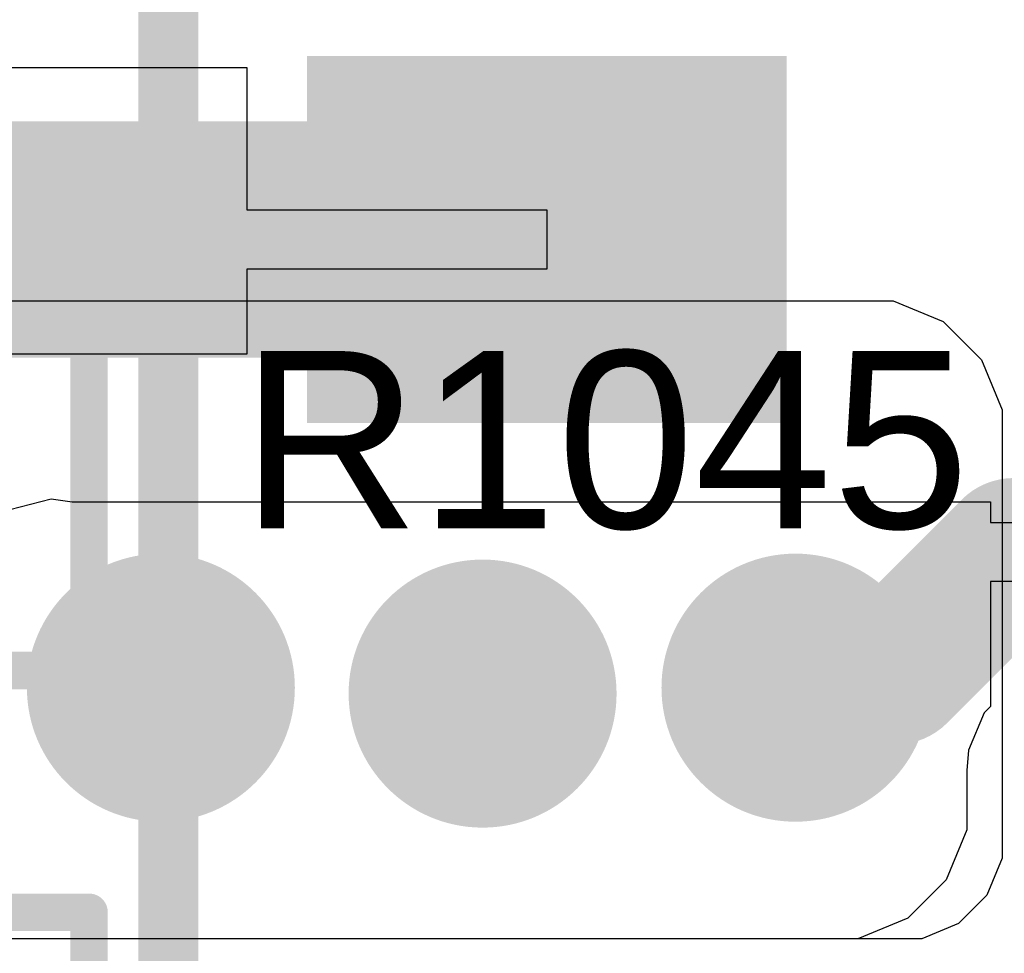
# Model space of a CAD drawing. Header units: inches. Extents: x -6 to 11.2, y -2.2 to 8.3.
# Tile 68 of 256: x 1.055 to 1.187, y 1.425 to 1.549. Entities that reach past the tile are written whole.
import ezdxf

# ---------------------------------------------------------------- set-up
doc = ezdxf.new("R2010")
doc.units = ezdxf.units.IN
doc.header["$MEASUREMENT"] = 0
for name, color, linetype in [('Board Layer Stack Bottom Overlay', 54, 'Continuous'), ('Board Layer Stack Bottom Solder', 6, 'Continuous'), ('Bottom Paste', 16, 'Continuous'), ('Dimension', 6, 'Continuous'), ('Drill Drawing', 1, 'Continuous'), ('Layer  6- Inner', 156, 'Continuous'), ('Layer 1- Top', 1, 'Continuous'), ('Layer 2- GND', 16, 'Continuous'), ('Layer 7- PWR', 76, 'Continuous'), ('Layer 8- Bottom', 5, 'Continuous'), ('Top Courtyard -Top15)-Courtyard -Bot16)', 56, 'Continuous'), ('Top Overlay', 2, 'Continuous'), ('Top Paste', 8, 'Continuous'), ('Top Solder', 216, 'Continuous'), ('Via Holes', 16, 'Continuous')]:
    doc.layers.add(name, color=color, linetype=linetype)
doc.styles.add('Arial', font='txt', dxfattribs={"height": 0.2})

# ---------------------------------------------------------------- blocks, each defined once
blk = doc.blocks.new('RES_0603_240')
at = {"layer": 'Layer 1- Top'}
for points in [[(-0.04496, -0.01969), (-0.04496, 0.01969), (-0.01504, 0.01969), (-0.01504, -0.01969)], [(0.01504, -0.01969), (0.01504, 0.01969), (0.04496, 0.01969), (0.04496, -0.01969)]]:
    blk.add_hatch(color=7, dxfattribs=at).paths.add_polyline_path(points)
at = {"layer": 'Top Paste'}
for points in [[(-0.04496, -0.01969), (-0.04496, 0.01969), (-0.01504, 0.01969), (-0.01504, -0.01969)], [(0.01504, -0.01969), (0.01504, 0.01969), (0.04496, 0.01969), (0.04496, -0.01969)]]:
    blk.add_hatch(color=8, dxfattribs=at).paths.add_polyline_path(points)
at = {"layer": 'Top Solder'}
for points in [[(-0.04693, -0.02165), (-0.04693, 0.02165), (-0.01307, 0.02165), (-0.01307, -0.02165)], [(0.01307, -0.02165), (0.01307, 0.02165), (0.04693, 0.02165), (0.04693, -0.02165)]]:
    blk.add_hatch(color=216, dxfattribs=at).paths.add_polyline_path(points)
at = {"layer": 'Dimension'}
for points in [[(-0.03445, 0.0187, 0.00394, 0.00394, 0), (-0.03445, -0.0187, 0.00394, 0.00394, 0)], [(0.03445, 0.0187, 0.00394, 0.00394, 0), (-0.03445, 0.0187, 0.00394, 0.00394, 0)], [(0.03445, 0.0187, 0.00394, 0.00394, 0), (0.03445, -0.0187, 0.00394, 0.00394, 0)], [(0.03445, -0.0187, 0.00394, 0.00394, 0), (-0.03445, -0.0187, 0.00394, 0.00394, 0)]]:
    blk.add_lwpolyline(points, format="xyseb", dxfattribs=at)
for points in [[(-0.03543, 0.0187, 0.00197, 0.00197, 1), (-0.03346, 0.0187, 0.00197, 0.00197, 1)], [(-0.03543, 0.0187, 0.00197, 0.00197, 1), (-0.03346, 0.0187, 0.00197, 0.00197, 1)], [(0.03346, 0.0187, 0.00197, 0.00197, 1), (0.03543, 0.0187, 0.00197, 0.00197, 1)], [(0.03346, 0.0187, 0.00197, 0.00197, 1), (0.03543, 0.0187, 0.00197, 0.00197, 1)], [(-0.03543, -0.0187, 0.00197, 0.00197, 1), (-0.03346, -0.0187, 0.00197, 0.00197, 1)], [(-0.03543, -0.0187, 0.00197, 0.00197, 1), (-0.03346, -0.0187, 0.00197, 0.00197, 1)], [(0.03346, -0.0187, 0.00197, 0.00197, 1), (0.03543, -0.0187, 0.00197, 0.00197, 1)], [(0.03346, -0.0187, 0.00197, 0.00197, 1), (0.03543, -0.0187, 0.00197, 0.00197, 1)]]:
    blk.add_lwpolyline(points, format="xyseb", close=True, dxfattribs=at)
at = {"layer": 'Top Courtyard -Top15)-Courtyard -Bot16)'}
for points in [[(-0.06102, 0.02953, 0.00394, 0.00394, 0), (-0.06102, -0.02953, 0.00394, 0.00394, 0)], [(0.06102, 0.02953, 0.00394, 0.00394, 0), (-0.06102, 0.02953, 0.00394, 0.00394, 0)], [(0.06102, 0.02953, 0.00394, 0.00394, 0), (0.06102, -0.02953, 0.00394, 0.00394, 0)], [(0, 0.0187, 0.00394, 0.00394, 0), (0, -0.0187, 0.00394, 0.00394, 0)], [(0.0187, 0, 0.00394, 0.00394, 0), (-0.0187, 0, 0.00394, 0.00394, 0)], [(0.06102, -0.02953, 0.00394, 0.00394, 0), (-0.06102, -0.02953, 0.00394, 0.00394, 0)]]:
    blk.add_lwpolyline(points, format="xyseb", dxfattribs=at)
for points in [[(-0.06201, 0.02953, 0.00197, 0.00197, 1), (-0.06004, 0.02953, 0.00197, 0.00197, 1)], [(-0.06201, 0.02953, 0.00197, 0.00197, 1), (-0.06004, 0.02953, 0.00197, 0.00197, 1)], [(0.06004, 0.02953, 0.00197, 0.00197, 1), (0.06201, 0.02953, 0.00197, 0.00197, 1)], [(0.06004, 0.02953, 0.00197, 0.00197, 1), (0.06201, 0.02953, 0.00197, 0.00197, 1)], [(-0.00098, 0.0187, 0.00197, 0.00197, 1), (0.00098, 0.0187, 0.00197, 0.00197, 1)], [(-0.01968, 0, 0.00197, 0.00197, 1), (-0.01772, 0, 0.00197, 0.00197, 1)], [(0.01772, 0, 0.00197, 0.00197, 1), (0.01969, 0, 0.00197, 0.00197, 1)], [(-0.00098, -0.0187, 0.00197, 0.00197, 1), (0.00098, -0.0187, 0.00197, 0.00197, 1)], [(-0.06201, -0.02953, 0.00197, 0.00197, 1), (-0.06004, -0.02953, 0.00197, 0.00197, 1)], [(-0.06201, -0.02953, 0.00197, 0.00197, 1), (-0.06004, -0.02953, 0.00197, 0.00197, 1)], [(0.06004, -0.02953, 0.00197, 0.00197, 1), (0.06201, -0.02953, 0.00197, 0.00197, 1)], [(0.06004, -0.02953, 0.00197, 0.00197, 1), (0.06201, -0.02953, 0.00197, 0.00197, 1)]]:
    blk.add_lwpolyline(points, format="xyseb", close=True, dxfattribs=at)
at = {"layer": 'Top Overlay'}
for points in [[(0.061, 0.03, 0.005, 0.005, 0), (-0.0605, 0.03, 0.005, 0.005, 0)], [(-0.0605, 0.0295, 0.005, 0.005, 0), (-0.0605, -0.0295, 0.005, 0.005, 0)], [(0.061, 0.03, 0.005, 0.005, 0), (0.061, -0.0295, 0.005, 0.005, 0)], [(0.061, -0.0295, 0.005, 0.005, 0), (-0.0605, -0.0295, 0.005, 0.005, 0)]]:
    blk.add_lwpolyline(points, format="xyseb", dxfattribs=at)
for points in [[(-0.06175, 0.03, 0.0025, 0.0025, 1), (-0.05925, 0.03, 0.0025, 0.0025, 1)], [(-0.06175, 0.0295, 0.0025, 0.0025, 1), (-0.05925, 0.0295, 0.0025, 0.0025, 1)], [(0.05975, 0.03, 0.0025, 0.0025, 1), (0.06225, 0.03, 0.0025, 0.0025, 1)], [(0.05975, 0.03, 0.0025, 0.0025, 1), (0.06225, 0.03, 0.0025, 0.0025, 1)], [(-0.06175, -0.0295, 0.0025, 0.0025, 1), (-0.05925, -0.0295, 0.0025, 0.0025, 1)], [(-0.06175, -0.0295, 0.0025, 0.0025, 1), (-0.05925, -0.0295, 0.0025, 0.0025, 1)], [(0.05975, -0.0295, 0.0025, 0.0025, 1), (0.06225, -0.0295, 0.0025, 0.0025, 1)], [(0.05975, -0.0295, 0.0025, 0.0025, 1), (0.06225, -0.0295, 0.0025, 0.0025, 1)]]:
    blk.add_lwpolyline(points, format="xyseb", close=True, dxfattribs=at)
blk = doc.blocks.new('RES_0603_241')
at = {"layer": 'Layer 1- Top'}
for points in [[(-0.04496, -0.01969), (-0.04496, 0.01969), (-0.01504, 0.01969), (-0.01504, -0.01969)], [(0.01504, -0.01969), (0.01504, 0.01969), (0.04496, 0.01969), (0.04496, -0.01969)]]:
    blk.add_hatch(color=7, dxfattribs=at).paths.add_polyline_path(points)
at = {"layer": 'Top Paste'}
for points in [[(-0.04496, -0.01969), (-0.04496, 0.01969), (-0.01504, 0.01969), (-0.01504, -0.01969)], [(0.01504, -0.01969), (0.01504, 0.01969), (0.04496, 0.01969), (0.04496, -0.01969)]]:
    blk.add_hatch(color=8, dxfattribs=at).paths.add_polyline_path(points)
at = {"layer": 'Top Solder'}
for points in [[(-0.04693, -0.02165), (-0.04693, 0.02165), (-0.01307, 0.02165), (-0.01307, -0.02165)], [(0.01307, -0.02165), (0.01307, 0.02165), (0.04693, 0.02165), (0.04693, -0.02165)]]:
    blk.add_hatch(color=216, dxfattribs=at).paths.add_polyline_path(points)
at = {"layer": 'Dimension'}
for points in [[(-0.03445, 0.0187, 0.00394, 0.00394, 0), (-0.03445, -0.0187, 0.00394, 0.00394, 0)], [(0.03445, 0.0187, 0.00394, 0.00394, 0), (-0.03445, 0.0187, 0.00394, 0.00394, 0)], [(0.03445, 0.0187, 0.00394, 0.00394, 0), (0.03445, -0.0187, 0.00394, 0.00394, 0)], [(0.03445, -0.0187, 0.00394, 0.00394, 0), (-0.03445, -0.0187, 0.00394, 0.00394, 0)]]:
    blk.add_lwpolyline(points, format="xyseb", dxfattribs=at)
for points in [[(-0.03543, 0.0187, 0.00197, 0.00197, 1), (-0.03346, 0.0187, 0.00197, 0.00197, 1)], [(-0.03543, 0.0187, 0.00197, 0.00197, 1), (-0.03346, 0.0187, 0.00197, 0.00197, 1)], [(0.03346, 0.0187, 0.00197, 0.00197, 1), (0.03543, 0.0187, 0.00197, 0.00197, 1)], [(0.03346, 0.0187, 0.00197, 0.00197, 1), (0.03543, 0.0187, 0.00197, 0.00197, 1)], [(-0.03543, -0.0187, 0.00197, 0.00197, 1), (-0.03346, -0.0187, 0.00197, 0.00197, 1)], [(-0.03543, -0.0187, 0.00197, 0.00197, 1), (-0.03346, -0.0187, 0.00197, 0.00197, 1)], [(0.03346, -0.0187, 0.00197, 0.00197, 1), (0.03543, -0.0187, 0.00197, 0.00197, 1)], [(0.03346, -0.0187, 0.00197, 0.00197, 1), (0.03543, -0.0187, 0.00197, 0.00197, 1)]]:
    blk.add_lwpolyline(points, format="xyseb", close=True, dxfattribs=at)
at = {"layer": 'Top Courtyard -Top15)-Courtyard -Bot16)'}
for points in [[(-0.06102, 0.02953, 0.00394, 0.00394, 0), (-0.06102, -0.02953, 0.00394, 0.00394, 0)], [(0.06102, 0.02953, 0.00394, 0.00394, 0), (-0.06102, 0.02953, 0.00394, 0.00394, 0)], [(0.06102, 0.02953, 0.00394, 0.00394, 0), (0.06102, -0.02953, 0.00394, 0.00394, 0)], [(0, 0.0187, 0.00394, 0.00394, 0), (0, -0.0187, 0.00394, 0.00394, 0)], [(0.0187, 0, 0.00394, 0.00394, 0), (-0.0187, 0, 0.00394, 0.00394, 0)], [(0.06102, -0.02953, 0.00394, 0.00394, 0), (-0.06102, -0.02953, 0.00394, 0.00394, 0)]]:
    blk.add_lwpolyline(points, format="xyseb", dxfattribs=at)
for points in [[(-0.06201, 0.02953, 0.00197, 0.00197, 1), (-0.06004, 0.02953, 0.00197, 0.00197, 1)], [(-0.06201, 0.02953, 0.00197, 0.00197, 1), (-0.06004, 0.02953, 0.00197, 0.00197, 1)], [(0.06004, 0.02953, 0.00197, 0.00197, 1), (0.06201, 0.02953, 0.00197, 0.00197, 1)], [(0.06004, 0.02953, 0.00197, 0.00197, 1), (0.06201, 0.02953, 0.00197, 0.00197, 1)], [(-0.00098, 0.0187, 0.00197, 0.00197, 1), (0.00098, 0.0187, 0.00197, 0.00197, 1)], [(-0.01968, 0, 0.00197, 0.00197, 1), (-0.01772, 0, 0.00197, 0.00197, 1)], [(0.01772, 0, 0.00197, 0.00197, 1), (0.01969, 0, 0.00197, 0.00197, 1)], [(-0.00098, -0.0187, 0.00197, 0.00197, 1), (0.00098, -0.0187, 0.00197, 0.00197, 1)], [(-0.06201, -0.02953, 0.00197, 0.00197, 1), (-0.06004, -0.02953, 0.00197, 0.00197, 1)], [(-0.06201, -0.02953, 0.00197, 0.00197, 1), (-0.06004, -0.02953, 0.00197, 0.00197, 1)], [(0.06004, -0.02953, 0.00197, 0.00197, 1), (0.06201, -0.02953, 0.00197, 0.00197, 1)], [(0.06004, -0.02953, 0.00197, 0.00197, 1), (0.06201, -0.02953, 0.00197, 0.00197, 1)]]:
    blk.add_lwpolyline(points, format="xyseb", close=True, dxfattribs=at)
at = {"layer": 'Top Overlay'}
for points in [[(0.061, 0.03, 0.005, 0.005, 0), (-0.0605, 0.03, 0.005, 0.005, 0)], [(-0.0605, 0.0295, 0.005, 0.005, 0), (-0.0605, -0.0295, 0.005, 0.005, 0)], [(0.061, 0.03, 0.005, 0.005, 0), (0.061, -0.0295, 0.005, 0.005, 0)], [(0.061, -0.0295, 0.005, 0.005, 0), (-0.0605, -0.0295, 0.005, 0.005, 0)]]:
    blk.add_lwpolyline(points, format="xyseb", dxfattribs=at)
for points in [[(-0.06175, 0.03, 0.0025, 0.0025, 1), (-0.05925, 0.03, 0.0025, 0.0025, 1)], [(-0.06175, 0.0295, 0.0025, 0.0025, 1), (-0.05925, 0.0295, 0.0025, 0.0025, 1)], [(0.05975, 0.03, 0.0025, 0.0025, 1), (0.06225, 0.03, 0.0025, 0.0025, 1)], [(0.05975, 0.03, 0.0025, 0.0025, 1), (0.06225, 0.03, 0.0025, 0.0025, 1)], [(-0.06175, -0.0295, 0.0025, 0.0025, 1), (-0.05925, -0.0295, 0.0025, 0.0025, 1)], [(-0.06175, -0.0295, 0.0025, 0.0025, 1), (-0.05925, -0.0295, 0.0025, 0.0025, 1)], [(0.05975, -0.0295, 0.0025, 0.0025, 1), (0.06225, -0.0295, 0.0025, 0.0025, 1)], [(0.05975, -0.0295, 0.0025, 0.0025, 1), (0.06225, -0.0295, 0.0025, 0.0025, 1)]]:
    blk.add_lwpolyline(points, format="xyseb", close=True, dxfattribs=at)
blk = doc.blocks.new('DF_S_B_400')
at = {"layer": 'Board Layer Stack Bottom Solder'}
blk.add_hatch(color=6, dxfattribs=at).paths.add_polyline_path([(0.12447, -0.14353), (0.12447, -0.20747), (0.07553, -0.20747), (0.07553, -0.14353)])
at = {"layer": 'Bottom Paste'}
blk.add_hatch(color=16, dxfattribs=at).paths.add_polyline_path([(0.1225, -0.1455), (0.1225, -0.2055), (0.0775, -0.2055), (0.0775, -0.1455)])
at = {"layer": 'Layer 8- Bottom'}
blk.add_hatch(color=7, dxfattribs=at).paths.add_polyline_path([(0.1225, -0.1455), (0.1225, -0.2055), (0.0775, -0.2055), (0.0775, -0.1455)])
at = {"layer": 'Board Layer Stack Bottom Overlay'}
blk.add_lwpolyline([(-0.175, -0.125, 0.008, 0.008, 0), (0.175, -0.125, 0.008, 0.008, 0)], format="xyseb", dxfattribs=at)

msp = doc.modelspace()

# ---------------------------------------------------------------- hatches: boundary and pattern name
at = {"layer": 'Layer  6- Inner'}
h = msp.add_hatch(color=7, dxfattribs=at)
edge = h.paths.add_edge_path()
edge.add_arc((1.07402, 1.46024), 0.01575, 0, 360)
h = msp.add_hatch(color=7, dxfattribs=at)
edge = h.paths.add_edge_path()
edge.add_arc((1.11693, 1.45945), 0.01575, 0, 360)
h = msp.add_hatch(color=7, dxfattribs=at)
edge = h.paths.add_edge_path()
edge.add_arc((1.15866, 1.46024), 0.01575, 0, 360)
at = {"layer": 'Layer 1- Top'}
h = msp.add_hatch(color=7, dxfattribs=at)
edge = h.paths.add_edge_path()
edge.add_arc((1.07402, 1.46024), 0.01575, 0, 360)
h = msp.add_hatch(color=7, dxfattribs=at)
edge = h.paths.add_edge_path()
edge.add_arc((1.11693, 1.45945), 0.01575, 0, 360)
h = msp.add_hatch(color=7, dxfattribs=at)
edge = h.paths.add_edge_path()
edge.add_arc((1.15866, 1.46024), 0.01575, 0, 360)
at = {"layer": 'Layer 2- GND'}
h = msp.add_hatch(color=7, dxfattribs=at)
edge = h.paths.add_edge_path()
edge.add_arc((1.07402, 1.46024), 0.01787, 0, 360)
h = msp.add_hatch(color=7, dxfattribs=at)
edge = h.paths.add_edge_path()
edge.add_arc((1.15866, 1.46024), 0.01787, 0, 360)
h = msp.add_hatch(color=7, dxfattribs=at)
edge = h.paths.add_edge_path()
edge.add_arc((1.11693, 1.45945), 0.01787, 0, 360)
at = {"layer": 'Layer 7- PWR'}
h = msp.add_hatch(color=7, dxfattribs=at)
edge = h.paths.add_edge_path()
edge.add_arc((1.07402, 1.46024), 0.01787, 0, 360)
h = msp.add_hatch(color=7, dxfattribs=at)
edge = h.paths.add_edge_path()
edge.add_arc((1.15866, 1.46024), 0.01787, 0, 360)
h = msp.add_hatch(color=7, dxfattribs=at)
edge = h.paths.add_edge_path()
edge.add_arc((1.11693, 1.45945), 0.01787, 0, 360)
at = {"layer": 'Layer 8- Bottom'}
h = msp.add_hatch(color=7, dxfattribs=at)
edge = h.paths.add_edge_path()
edge.add_arc((1.07402, 1.46024), 0.01575, 0, 360)
h = msp.add_hatch(color=7, dxfattribs=at)
edge = h.paths.add_edge_path()
edge.add_arc((1.11693, 1.45945), 0.01575, 0, 360)
h = msp.add_hatch(color=7, dxfattribs=at)
edge = h.paths.add_edge_path()
edge.add_arc((1.15866, 1.46024), 0.01575, 0, 360)
at = {"layer": 'Via Holes'}
h = msp.add_hatch(color=7, dxfattribs=at)
edge = h.paths.add_edge_path()
edge.add_arc((1.07402, 1.46024), 0.00787, 0, 360)
h = msp.add_hatch(color=7, dxfattribs=at)
edge = h.paths.add_edge_path()
edge.add_arc((1.11693, 1.45945), 0.00787, 0, 360)
h = msp.add_hatch(color=7, dxfattribs=at)
edge = h.paths.add_edge_path()
edge.add_arc((1.15866, 1.46024), 0.00787, 0, 360)

# ---------------------------------------------------------------- linework, layer by layer
at = {"layer": 'Drill Drawing'}
for points in [[(1.06402, 1.46524, 0.002, 0.002, 0), (1.06402, 1.47024, 0.002, 0.002, 0)], [(1.06402, 1.47024, 0.002, 0.002, 0), (1.06902, 1.47024, 0.002, 0.002, 0)], [(1.06902, 1.47024, 0.002, 0.002, 0), (1.07402, 1.46524, 0.002, 0.002, 0)], [(1.07402, 1.46524, 0.002, 0.002, 0), (1.07902, 1.47024, 0.002, 0.002, 0)], [(1.07902, 1.47024, 0.002, 0.002, 0), (1.08402, 1.47024, 0.002, 0.002, 0)], [(1.08402, 1.46524, 0.002, 0.002, 0), (1.08402, 1.47024, 0.002, 0.002, 0)], [(1.14866, 1.46524, 0.002, 0.002, 0), (1.14866, 1.47024, 0.002, 0.002, 0)], [(1.14866, 1.47024, 0.002, 0.002, 0), (1.15366, 1.47024, 0.002, 0.002, 0)], [(1.15366, 1.47024, 0.002, 0.002, 0), (1.15866, 1.46524, 0.002, 0.002, 0)], [(1.15866, 1.46524, 0.002, 0.002, 0), (1.16366, 1.47024, 0.002, 0.002, 0)], [(1.16366, 1.47024, 0.002, 0.002, 0), (1.16866, 1.47024, 0.002, 0.002, 0)], [(1.16866, 1.46524, 0.002, 0.002, 0), (1.16866, 1.47024, 0.002, 0.002, 0)], [(1.10693, 1.46445, 0.002, 0.002, 0), (1.10693, 1.46945, 0.002, 0.002, 0)], [(1.10693, 1.46945, 0.002, 0.002, 0), (1.11193, 1.46945, 0.002, 0.002, 0)], [(1.11193, 1.46945, 0.002, 0.002, 0), (1.11693, 1.46445, 0.002, 0.002, 0)], [(1.11693, 1.46445, 0.002, 0.002, 0), (1.12193, 1.46945, 0.002, 0.002, 0)], [(1.12193, 1.46945, 0.002, 0.002, 0), (1.12693, 1.46945, 0.002, 0.002, 0)], [(1.12693, 1.46445, 0.002, 0.002, 0), (1.12693, 1.46945, 0.002, 0.002, 0)], [(1.06802, 1.46324, 0.002, 0.002, 0), (1.06802, 1.46624, 0.002, 0.002, 0)], [(1.06802, 1.46624, 0.002, 0.002, 0), (1.07102, 1.46624, 0.002, 0.002, 0)], [(1.07102, 1.46624, 0.002, 0.002, 0), (1.07402, 1.46324, 0.002, 0.002, 0)], [(1.07402, 1.46324, 0.002, 0.002, 0), (1.07702, 1.46624, 0.002, 0.002, 0)], [(1.07702, 1.46624, 0.002, 0.002, 0), (1.08002, 1.46624, 0.002, 0.002, 0)], [(1.08002, 1.46324, 0.002, 0.002, 0), (1.08002, 1.46624, 0.002, 0.002, 0)], [(1.15266, 1.46324, 0.002, 0.002, 0), (1.15266, 1.46624, 0.002, 0.002, 0)], [(1.15266, 1.46624, 0.002, 0.002, 0), (1.15566, 1.46624, 0.002, 0.002, 0)], [(1.15566, 1.46624, 0.002, 0.002, 0), (1.15866, 1.46324, 0.002, 0.002, 0)], [(1.15866, 1.46324, 0.002, 0.002, 0), (1.16166, 1.46624, 0.002, 0.002, 0)], [(1.16166, 1.46624, 0.002, 0.002, 0), (1.16466, 1.46624, 0.002, 0.002, 0)], [(1.16466, 1.46324, 0.002, 0.002, 0), (1.16466, 1.46624, 0.002, 0.002, 0)], [(1.06402, 1.46524, 0.002, 0.002, 0), (1.06902, 1.46024, 0.002, 0.002, 0)], [(1.07902, 1.46024, 0.002, 0.002, 0), (1.08402, 1.46524, 0.002, 0.002, 0)], [(1.11093, 1.46245, 0.002, 0.002, 0), (1.11093, 1.46545, 0.002, 0.002, 0)], [(1.11093, 1.46545, 0.002, 0.002, 0), (1.11393, 1.46545, 0.002, 0.002, 0)], [(1.11393, 1.46545, 0.002, 0.002, 0), (1.11693, 1.46245, 0.002, 0.002, 0)], [(1.11693, 1.46245, 0.002, 0.002, 0), (1.11993, 1.46545, 0.002, 0.002, 0)], [(1.11993, 1.46545, 0.002, 0.002, 0), (1.12293, 1.46545, 0.002, 0.002, 0)], [(1.12293, 1.46245, 0.002, 0.002, 0), (1.12293, 1.46545, 0.002, 0.002, 0)], [(1.14866, 1.46524, 0.002, 0.002, 0), (1.15366, 1.46024, 0.002, 0.002, 0)], [(1.16366, 1.46024, 0.002, 0.002, 0), (1.16866, 1.46524, 0.002, 0.002, 0)], [(1.10693, 1.46445, 0.002, 0.002, 0), (1.11193, 1.45945, 0.002, 0.002, 0)], [(1.12193, 1.45945, 0.002, 0.002, 0), (1.12693, 1.46445, 0.002, 0.002, 0)], [(1.06802, 1.46324, 0.002, 0.002, 0), (1.07102, 1.46024, 0.002, 0.002, 0)], [(1.07702, 1.46024, 0.002, 0.002, 0), (1.08002, 1.46324, 0.002, 0.002, 0)], [(1.11093, 1.46245, 0.002, 0.002, 0), (1.11393, 1.45945, 0.002, 0.002, 0)], [(1.11993, 1.45945, 0.002, 0.002, 0), (1.12293, 1.46245, 0.002, 0.002, 0)], [(1.15266, 1.46324, 0.002, 0.002, 0), (1.15566, 1.46024, 0.002, 0.002, 0)], [(1.16166, 1.46024, 0.002, 0.002, 0), (1.16466, 1.46324, 0.002, 0.002, 0)], [(1.06402, 1.45524, 0.002, 0.002, 0), (1.06902, 1.46024, 0.002, 0.002, 0)], [(1.06802, 1.45724, 0.002, 0.002, 0), (1.07102, 1.46024, 0.002, 0.002, 0)], [(1.07702, 1.46024, 0.002, 0.002, 0), (1.08002, 1.45724, 0.002, 0.002, 0)], [(1.07902, 1.46024, 0.002, 0.002, 0), (1.08402, 1.45524, 0.002, 0.002, 0)], [(1.10693, 1.45445, 0.002, 0.002, 0), (1.11193, 1.45945, 0.002, 0.002, 0)], [(1.11093, 1.45645, 0.002, 0.002, 0), (1.11393, 1.45945, 0.002, 0.002, 0)], [(1.11993, 1.45945, 0.002, 0.002, 0), (1.12293, 1.45645, 0.002, 0.002, 0)], [(1.12193, 1.45945, 0.002, 0.002, 0), (1.12693, 1.45445, 0.002, 0.002, 0)], [(1.14866, 1.45524, 0.002, 0.002, 0), (1.15366, 1.46024, 0.002, 0.002, 0)], [(1.15266, 1.45724, 0.002, 0.002, 0), (1.15566, 1.46024, 0.002, 0.002, 0)], [(1.16166, 1.46024, 0.002, 0.002, 0), (1.16466, 1.45724, 0.002, 0.002, 0)], [(1.16366, 1.46024, 0.002, 0.002, 0), (1.16866, 1.45524, 0.002, 0.002, 0)], [(1.06802, 1.45424, 0.002, 0.002, 0), (1.06802, 1.45724, 0.002, 0.002, 0)], [(1.07102, 1.45424, 0.002, 0.002, 0), (1.07402, 1.45724, 0.002, 0.002, 0)], [(1.07402, 1.45724, 0.002, 0.002, 0), (1.07702, 1.45424, 0.002, 0.002, 0)], [(1.08002, 1.45424, 0.002, 0.002, 0), (1.08002, 1.45724, 0.002, 0.002, 0)], [(1.15266, 1.45424, 0.002, 0.002, 0), (1.15266, 1.45724, 0.002, 0.002, 0)], [(1.15566, 1.45424, 0.002, 0.002, 0), (1.15866, 1.45724, 0.002, 0.002, 0)], [(1.15866, 1.45724, 0.002, 0.002, 0), (1.16166, 1.45424, 0.002, 0.002, 0)], [(1.16466, 1.45424, 0.002, 0.002, 0), (1.16466, 1.45724, 0.002, 0.002, 0)], [(1.11093, 1.45345, 0.002, 0.002, 0), (1.11093, 1.45645, 0.002, 0.002, 0)], [(1.11393, 1.45345, 0.002, 0.002, 0), (1.11693, 1.45645, 0.002, 0.002, 0)], [(1.11693, 1.45645, 0.002, 0.002, 0), (1.11993, 1.45345, 0.002, 0.002, 0)], [(1.12293, 1.45345, 0.002, 0.002, 0), (1.12293, 1.45645, 0.002, 0.002, 0)], [(1.06402, 1.45024, 0.002, 0.002, 0), (1.06402, 1.45524, 0.002, 0.002, 0)], [(1.06802, 1.45424, 0.002, 0.002, 0), (1.07102, 1.45424, 0.002, 0.002, 0)], [(1.06902, 1.45024, 0.002, 0.002, 0), (1.07402, 1.45524, 0.002, 0.002, 0)], [(1.07402, 1.45524, 0.002, 0.002, 0), (1.07902, 1.45024, 0.002, 0.002, 0)], [(1.07702, 1.45424, 0.002, 0.002, 0), (1.08002, 1.45424, 0.002, 0.002, 0)], [(1.08402, 1.45024, 0.002, 0.002, 0), (1.08402, 1.45524, 0.002, 0.002, 0)], [(1.10693, 1.44945, 0.002, 0.002, 0), (1.10693, 1.45445, 0.002, 0.002, 0)], [(1.11193, 1.44945, 0.002, 0.002, 0), (1.11693, 1.45445, 0.002, 0.002, 0)], [(1.11693, 1.45445, 0.002, 0.002, 0), (1.12193, 1.44945, 0.002, 0.002, 0)], [(1.12693, 1.44945, 0.002, 0.002, 0), (1.12693, 1.45445, 0.002, 0.002, 0)], [(1.14866, 1.45024, 0.002, 0.002, 0), (1.14866, 1.45524, 0.002, 0.002, 0)], [(1.15266, 1.45424, 0.002, 0.002, 0), (1.15566, 1.45424, 0.002, 0.002, 0)], [(1.15366, 1.45024, 0.002, 0.002, 0), (1.15866, 1.45524, 0.002, 0.002, 0)], [(1.15866, 1.45524, 0.002, 0.002, 0), (1.16366, 1.45024, 0.002, 0.002, 0)], [(1.16166, 1.45424, 0.002, 0.002, 0), (1.16466, 1.45424, 0.002, 0.002, 0)], [(1.16866, 1.45024, 0.002, 0.002, 0), (1.16866, 1.45524, 0.002, 0.002, 0)], [(1.11093, 1.45345, 0.002, 0.002, 0), (1.11393, 1.45345, 0.002, 0.002, 0)], [(1.11993, 1.45345, 0.002, 0.002, 0), (1.12293, 1.45345, 0.002, 0.002, 0)], [(1.06402, 1.45024, 0.002, 0.002, 0), (1.06902, 1.45024, 0.002, 0.002, 0)], [(1.07902, 1.45024, 0.002, 0.002, 0), (1.08402, 1.45024, 0.002, 0.002, 0)], [(1.14866, 1.45024, 0.002, 0.002, 0), (1.15366, 1.45024, 0.002, 0.002, 0)], [(1.16366, 1.45024, 0.002, 0.002, 0), (1.16866, 1.45024, 0.002, 0.002, 0)], [(1.10693, 1.44945, 0.002, 0.002, 0), (1.11193, 1.44945, 0.002, 0.002, 0)], [(1.12193, 1.44945, 0.002, 0.002, 0), (1.12693, 1.44945, 0.002, 0.002, 0)]]:
    msp.add_lwpolyline(points, format="xyseb", dxfattribs=at)
for points in [[(1.06352, 1.47024, 0.001, 0.001, 1), (1.06452, 1.47024, 0.001, 0.001, 1)], [(1.06352, 1.47024, 0.001, 0.001, 1), (1.06452, 1.47024, 0.001, 0.001, 1)], [(1.06852, 1.47024, 0.001, 0.001, 1), (1.06952, 1.47024, 0.001, 0.001, 1)], [(1.06852, 1.47024, 0.001, 0.001, 1), (1.06952, 1.47024, 0.001, 0.001, 1)], [(1.07852, 1.47024, 0.001, 0.001, 1), (1.07952, 1.47024, 0.001, 0.001, 1)], [(1.07852, 1.47024, 0.001, 0.001, 1), (1.07952, 1.47024, 0.001, 0.001, 1)], [(1.08352, 1.47024, 0.001, 0.001, 1), (1.08452, 1.47024, 0.001, 0.001, 1)], [(1.08352, 1.47024, 0.001, 0.001, 1), (1.08452, 1.47024, 0.001, 0.001, 1)], [(1.14816, 1.47024, 0.001, 0.001, 1), (1.14916, 1.47024, 0.001, 0.001, 1)], [(1.14816, 1.47024, 0.001, 0.001, 1), (1.14916, 1.47024, 0.001, 0.001, 1)], [(1.15316, 1.47024, 0.001, 0.001, 1), (1.15416, 1.47024, 0.001, 0.001, 1)], [(1.15316, 1.47024, 0.001, 0.001, 1), (1.15416, 1.47024, 0.001, 0.001, 1)], [(1.16316, 1.47024, 0.001, 0.001, 1), (1.16416, 1.47024, 0.001, 0.001, 1)], [(1.16316, 1.47024, 0.001, 0.001, 1), (1.16416, 1.47024, 0.001, 0.001, 1)], [(1.16816, 1.47024, 0.001, 0.001, 1), (1.16916, 1.47024, 0.001, 0.001, 1)], [(1.16816, 1.47024, 0.001, 0.001, 1), (1.16916, 1.47024, 0.001, 0.001, 1)], [(1.10643, 1.46945, 0.001, 0.001, 1), (1.10743, 1.46945, 0.001, 0.001, 1)], [(1.10643, 1.46945, 0.001, 0.001, 1), (1.10743, 1.46945, 0.001, 0.001, 1)], [(1.11143, 1.46945, 0.001, 0.001, 1), (1.11243, 1.46945, 0.001, 0.001, 1)], [(1.11143, 1.46945, 0.001, 0.001, 1), (1.11243, 1.46945, 0.001, 0.001, 1)], [(1.12143, 1.46945, 0.001, 0.001, 1), (1.12243, 1.46945, 0.001, 0.001, 1)], [(1.12143, 1.46945, 0.001, 0.001, 1), (1.12243, 1.46945, 0.001, 0.001, 1)], [(1.12643, 1.46945, 0.001, 0.001, 1), (1.12743, 1.46945, 0.001, 0.001, 1)], [(1.12643, 1.46945, 0.001, 0.001, 1), (1.12743, 1.46945, 0.001, 0.001, 1)], [(1.06752, 1.46624, 0.001, 0.001, 1), (1.06852, 1.46624, 0.001, 0.001, 1)], [(1.06752, 1.46624, 0.001, 0.001, 1), (1.06852, 1.46624, 0.001, 0.001, 1)], [(1.07052, 1.46624, 0.001, 0.001, 1), (1.07152, 1.46624, 0.001, 0.001, 1)], [(1.07052, 1.46624, 0.001, 0.001, 1), (1.07152, 1.46624, 0.001, 0.001, 1)], [(1.07652, 1.46624, 0.001, 0.001, 1), (1.07752, 1.46624, 0.001, 0.001, 1)], [(1.07652, 1.46624, 0.001, 0.001, 1), (1.07752, 1.46624, 0.001, 0.001, 1)], [(1.07952, 1.46624, 0.001, 0.001, 1), (1.08052, 1.46624, 0.001, 0.001, 1)], [(1.07952, 1.46624, 0.001, 0.001, 1), (1.08052, 1.46624, 0.001, 0.001, 1)], [(1.15216, 1.46624, 0.001, 0.001, 1), (1.15316, 1.46624, 0.001, 0.001, 1)], [(1.15216, 1.46624, 0.001, 0.001, 1), (1.15316, 1.46624, 0.001, 0.001, 1)], [(1.15516, 1.46624, 0.001, 0.001, 1), (1.15616, 1.46624, 0.001, 0.001, 1)], [(1.15516, 1.46624, 0.001, 0.001, 1), (1.15616, 1.46624, 0.001, 0.001, 1)], [(1.16116, 1.46624, 0.001, 0.001, 1), (1.16216, 1.46624, 0.001, 0.001, 1)], [(1.16116, 1.46624, 0.001, 0.001, 1), (1.16216, 1.46624, 0.001, 0.001, 1)], [(1.16416, 1.46624, 0.001, 0.001, 1), (1.16516, 1.46624, 0.001, 0.001, 1)], [(1.16416, 1.46624, 0.001, 0.001, 1), (1.16516, 1.46624, 0.001, 0.001, 1)], [(1.06352, 1.46524, 0.001, 0.001, 1), (1.06452, 1.46524, 0.001, 0.001, 1)], [(1.06352, 1.46524, 0.001, 0.001, 1), (1.06452, 1.46524, 0.001, 0.001, 1)], [(1.07352, 1.46524, 0.001, 0.001, 1), (1.07452, 1.46524, 0.001, 0.001, 1)], [(1.07352, 1.46524, 0.001, 0.001, 1), (1.07452, 1.46524, 0.001, 0.001, 1)], [(1.08352, 1.46524, 0.001, 0.001, 1), (1.08452, 1.46524, 0.001, 0.001, 1)], [(1.08352, 1.46524, 0.001, 0.001, 1), (1.08452, 1.46524, 0.001, 0.001, 1)], [(1.11043, 1.46545, 0.001, 0.001, 1), (1.11143, 1.46545, 0.001, 0.001, 1)], [(1.11043, 1.46545, 0.001, 0.001, 1), (1.11143, 1.46545, 0.001, 0.001, 1)], [(1.11343, 1.46545, 0.001, 0.001, 1), (1.11443, 1.46545, 0.001, 0.001, 1)], [(1.11343, 1.46545, 0.001, 0.001, 1), (1.11443, 1.46545, 0.001, 0.001, 1)], [(1.11943, 1.46545, 0.001, 0.001, 1), (1.12043, 1.46545, 0.001, 0.001, 1)], [(1.11943, 1.46545, 0.001, 0.001, 1), (1.12043, 1.46545, 0.001, 0.001, 1)], [(1.12243, 1.46545, 0.001, 0.001, 1), (1.12343, 1.46545, 0.001, 0.001, 1)], [(1.12243, 1.46545, 0.001, 0.001, 1), (1.12343, 1.46545, 0.001, 0.001, 1)], [(1.14816, 1.46524, 0.001, 0.001, 1), (1.14916, 1.46524, 0.001, 0.001, 1)], [(1.14816, 1.46524, 0.001, 0.001, 1), (1.14916, 1.46524, 0.001, 0.001, 1)], [(1.15816, 1.46524, 0.001, 0.001, 1), (1.15916, 1.46524, 0.001, 0.001, 1)], [(1.15816, 1.46524, 0.001, 0.001, 1), (1.15916, 1.46524, 0.001, 0.001, 1)], [(1.16816, 1.46524, 0.001, 0.001, 1), (1.16916, 1.46524, 0.001, 0.001, 1)], [(1.16816, 1.46524, 0.001, 0.001, 1), (1.16916, 1.46524, 0.001, 0.001, 1)], [(1.10643, 1.46445, 0.001, 0.001, 1), (1.10743, 1.46445, 0.001, 0.001, 1)], [(1.10643, 1.46445, 0.001, 0.001, 1), (1.10743, 1.46445, 0.001, 0.001, 1)], [(1.11643, 1.46445, 0.001, 0.001, 1), (1.11743, 1.46445, 0.001, 0.001, 1)], [(1.11643, 1.46445, 0.001, 0.001, 1), (1.11743, 1.46445, 0.001, 0.001, 1)], [(1.12643, 1.46445, 0.001, 0.001, 1), (1.12743, 1.46445, 0.001, 0.001, 1)], [(1.12643, 1.46445, 0.001, 0.001, 1), (1.12743, 1.46445, 0.001, 0.001, 1)], [(1.06752, 1.46324, 0.001, 0.001, 1), (1.06852, 1.46324, 0.001, 0.001, 1)], [(1.06752, 1.46324, 0.001, 0.001, 1), (1.06852, 1.46324, 0.001, 0.001, 1)], [(1.07352, 1.46324, 0.001, 0.001, 1), (1.07452, 1.46324, 0.001, 0.001, 1)], [(1.07352, 1.46324, 0.001, 0.001, 1), (1.07452, 1.46324, 0.001, 0.001, 1)], [(1.07952, 1.46324, 0.001, 0.001, 1), (1.08052, 1.46324, 0.001, 0.001, 1)], [(1.07952, 1.46324, 0.001, 0.001, 1), (1.08052, 1.46324, 0.001, 0.001, 1)], [(1.11043, 1.46245, 0.001, 0.001, 1), (1.11143, 1.46245, 0.001, 0.001, 1)], [(1.11043, 1.46245, 0.001, 0.001, 1), (1.11143, 1.46245, 0.001, 0.001, 1)], [(1.11643, 1.46245, 0.001, 0.001, 1), (1.11743, 1.46245, 0.001, 0.001, 1)], [(1.11643, 1.46245, 0.001, 0.001, 1), (1.11743, 1.46245, 0.001, 0.001, 1)], [(1.12243, 1.46245, 0.001, 0.001, 1), (1.12343, 1.46245, 0.001, 0.001, 1)], [(1.12243, 1.46245, 0.001, 0.001, 1), (1.12343, 1.46245, 0.001, 0.001, 1)], [(1.15216, 1.46324, 0.001, 0.001, 1), (1.15316, 1.46324, 0.001, 0.001, 1)], [(1.15216, 1.46324, 0.001, 0.001, 1), (1.15316, 1.46324, 0.001, 0.001, 1)], [(1.15816, 1.46324, 0.001, 0.001, 1), (1.15916, 1.46324, 0.001, 0.001, 1)], [(1.15816, 1.46324, 0.001, 0.001, 1), (1.15916, 1.46324, 0.001, 0.001, 1)], [(1.16416, 1.46324, 0.001, 0.001, 1), (1.16516, 1.46324, 0.001, 0.001, 1)], [(1.16416, 1.46324, 0.001, 0.001, 1), (1.16516, 1.46324, 0.001, 0.001, 1)], [(1.06852, 1.46024, 0.001, 0.001, 1), (1.06952, 1.46024, 0.001, 0.001, 1)], [(1.06852, 1.46024, 0.001, 0.001, 1), (1.06952, 1.46024, 0.001, 0.001, 1)], [(1.07052, 1.46024, 0.001, 0.001, 1), (1.07152, 1.46024, 0.001, 0.001, 1)], [(1.07052, 1.46024, 0.001, 0.001, 1), (1.07152, 1.46024, 0.001, 0.001, 1)], [(1.07652, 1.46024, 0.001, 0.001, 1), (1.07752, 1.46024, 0.001, 0.001, 1)], [(1.07652, 1.46024, 0.001, 0.001, 1), (1.07752, 1.46024, 0.001, 0.001, 1)], [(1.07852, 1.46024, 0.001, 0.001, 1), (1.07952, 1.46024, 0.001, 0.001, 1)], [(1.07852, 1.46024, 0.001, 0.001, 1), (1.07952, 1.46024, 0.001, 0.001, 1)], [(1.11143, 1.45945, 0.001, 0.001, 1), (1.11243, 1.45945, 0.001, 0.001, 1)], [(1.11143, 1.45945, 0.001, 0.001, 1), (1.11243, 1.45945, 0.001, 0.001, 1)], [(1.11343, 1.45945, 0.001, 0.001, 1), (1.11443, 1.45945, 0.001, 0.001, 1)], [(1.11343, 1.45945, 0.001, 0.001, 1), (1.11443, 1.45945, 0.001, 0.001, 1)], [(1.11943, 1.45945, 0.001, 0.001, 1), (1.12043, 1.45945, 0.001, 0.001, 1)], [(1.11943, 1.45945, 0.001, 0.001, 1), (1.12043, 1.45945, 0.001, 0.001, 1)], [(1.12143, 1.45945, 0.001, 0.001, 1), (1.12243, 1.45945, 0.001, 0.001, 1)], [(1.12143, 1.45945, 0.001, 0.001, 1), (1.12243, 1.45945, 0.001, 0.001, 1)], [(1.15316, 1.46024, 0.001, 0.001, 1), (1.15416, 1.46024, 0.001, 0.001, 1)], [(1.15316, 1.46024, 0.001, 0.001, 1), (1.15416, 1.46024, 0.001, 0.001, 1)], [(1.15516, 1.46024, 0.001, 0.001, 1), (1.15616, 1.46024, 0.001, 0.001, 1)], [(1.15516, 1.46024, 0.001, 0.001, 1), (1.15616, 1.46024, 0.001, 0.001, 1)], [(1.16116, 1.46024, 0.001, 0.001, 1), (1.16216, 1.46024, 0.001, 0.001, 1)], [(1.16116, 1.46024, 0.001, 0.001, 1), (1.16216, 1.46024, 0.001, 0.001, 1)], [(1.16316, 1.46024, 0.001, 0.001, 1), (1.16416, 1.46024, 0.001, 0.001, 1)], [(1.16316, 1.46024, 0.001, 0.001, 1), (1.16416, 1.46024, 0.001, 0.001, 1)], [(1.06752, 1.45724, 0.001, 0.001, 1), (1.06852, 1.45724, 0.001, 0.001, 1)], [(1.06752, 1.45724, 0.001, 0.001, 1), (1.06852, 1.45724, 0.001, 0.001, 1)], [(1.07352, 1.45724, 0.001, 0.001, 1), (1.07452, 1.45724, 0.001, 0.001, 1)], [(1.07352, 1.45724, 0.001, 0.001, 1), (1.07452, 1.45724, 0.001, 0.001, 1)], [(1.07952, 1.45724, 0.001, 0.001, 1), (1.08052, 1.45724, 0.001, 0.001, 1)], [(1.07952, 1.45724, 0.001, 0.001, 1), (1.08052, 1.45724, 0.001, 0.001, 1)], [(1.15216, 1.45724, 0.001, 0.001, 1), (1.15316, 1.45724, 0.001, 0.001, 1)], [(1.15216, 1.45724, 0.001, 0.001, 1), (1.15316, 1.45724, 0.001, 0.001, 1)], [(1.15816, 1.45724, 0.001, 0.001, 1), (1.15916, 1.45724, 0.001, 0.001, 1)], [(1.15816, 1.45724, 0.001, 0.001, 1), (1.15916, 1.45724, 0.001, 0.001, 1)], [(1.16416, 1.45724, 0.001, 0.001, 1), (1.16516, 1.45724, 0.001, 0.001, 1)], [(1.16416, 1.45724, 0.001, 0.001, 1), (1.16516, 1.45724, 0.001, 0.001, 1)], [(1.11043, 1.45645, 0.001, 0.001, 1), (1.11143, 1.45645, 0.001, 0.001, 1)], [(1.11043, 1.45645, 0.001, 0.001, 1), (1.11143, 1.45645, 0.001, 0.001, 1)], [(1.11643, 1.45645, 0.001, 0.001, 1), (1.11743, 1.45645, 0.001, 0.001, 1)], [(1.11643, 1.45645, 0.001, 0.001, 1), (1.11743, 1.45645, 0.001, 0.001, 1)], [(1.12243, 1.45645, 0.001, 0.001, 1), (1.12343, 1.45645, 0.001, 0.001, 1)], [(1.12243, 1.45645, 0.001, 0.001, 1), (1.12343, 1.45645, 0.001, 0.001, 1)], [(1.06352, 1.45524, 0.001, 0.001, 1), (1.06452, 1.45524, 0.001, 0.001, 1)], [(1.06352, 1.45524, 0.001, 0.001, 1), (1.06452, 1.45524, 0.001, 0.001, 1)], [(1.06752, 1.45424, 0.001, 0.001, 1), (1.06852, 1.45424, 0.001, 0.001, 1)], [(1.06752, 1.45424, 0.001, 0.001, 1), (1.06852, 1.45424, 0.001, 0.001, 1)], [(1.07052, 1.45424, 0.001, 0.001, 1), (1.07152, 1.45424, 0.001, 0.001, 1)], [(1.07052, 1.45424, 0.001, 0.001, 1), (1.07152, 1.45424, 0.001, 0.001, 1)], [(1.07352, 1.45524, 0.001, 0.001, 1), (1.07452, 1.45524, 0.001, 0.001, 1)], [(1.07352, 1.45524, 0.001, 0.001, 1), (1.07452, 1.45524, 0.001, 0.001, 1)], [(1.07652, 1.45424, 0.001, 0.001, 1), (1.07752, 1.45424, 0.001, 0.001, 1)], [(1.07652, 1.45424, 0.001, 0.001, 1), (1.07752, 1.45424, 0.001, 0.001, 1)], [(1.07952, 1.45424, 0.001, 0.001, 1), (1.08052, 1.45424, 0.001, 0.001, 1)], [(1.07952, 1.45424, 0.001, 0.001, 1), (1.08052, 1.45424, 0.001, 0.001, 1)], [(1.08352, 1.45524, 0.001, 0.001, 1), (1.08452, 1.45524, 0.001, 0.001, 1)], [(1.08352, 1.45524, 0.001, 0.001, 1), (1.08452, 1.45524, 0.001, 0.001, 1)], [(1.10643, 1.45445, 0.001, 0.001, 1), (1.10743, 1.45445, 0.001, 0.001, 1)], [(1.10643, 1.45445, 0.001, 0.001, 1), (1.10743, 1.45445, 0.001, 0.001, 1)], [(1.11643, 1.45445, 0.001, 0.001, 1), (1.11743, 1.45445, 0.001, 0.001, 1)], [(1.11643, 1.45445, 0.001, 0.001, 1), (1.11743, 1.45445, 0.001, 0.001, 1)], [(1.12643, 1.45445, 0.001, 0.001, 1), (1.12743, 1.45445, 0.001, 0.001, 1)], [(1.12643, 1.45445, 0.001, 0.001, 1), (1.12743, 1.45445, 0.001, 0.001, 1)], [(1.14816, 1.45524, 0.001, 0.001, 1), (1.14916, 1.45524, 0.001, 0.001, 1)], [(1.14816, 1.45524, 0.001, 0.001, 1), (1.14916, 1.45524, 0.001, 0.001, 1)], [(1.15216, 1.45424, 0.001, 0.001, 1), (1.15316, 1.45424, 0.001, 0.001, 1)], [(1.15216, 1.45424, 0.001, 0.001, 1), (1.15316, 1.45424, 0.001, 0.001, 1)], [(1.15516, 1.45424, 0.001, 0.001, 1), (1.15616, 1.45424, 0.001, 0.001, 1)], [(1.15516, 1.45424, 0.001, 0.001, 1), (1.15616, 1.45424, 0.001, 0.001, 1)], [(1.15816, 1.45524, 0.001, 0.001, 1), (1.15916, 1.45524, 0.001, 0.001, 1)], [(1.15816, 1.45524, 0.001, 0.001, 1), (1.15916, 1.45524, 0.001, 0.001, 1)], [(1.16116, 1.45424, 0.001, 0.001, 1), (1.16216, 1.45424, 0.001, 0.001, 1)], [(1.16116, 1.45424, 0.001, 0.001, 1), (1.16216, 1.45424, 0.001, 0.001, 1)], [(1.16416, 1.45424, 0.001, 0.001, 1), (1.16516, 1.45424, 0.001, 0.001, 1)], [(1.16416, 1.45424, 0.001, 0.001, 1), (1.16516, 1.45424, 0.001, 0.001, 1)], [(1.16816, 1.45524, 0.001, 0.001, 1), (1.16916, 1.45524, 0.001, 0.001, 1)], [(1.16816, 1.45524, 0.001, 0.001, 1), (1.16916, 1.45524, 0.001, 0.001, 1)], [(1.11043, 1.45345, 0.001, 0.001, 1), (1.11143, 1.45345, 0.001, 0.001, 1)], [(1.11043, 1.45345, 0.001, 0.001, 1), (1.11143, 1.45345, 0.001, 0.001, 1)], [(1.11343, 1.45345, 0.001, 0.001, 1), (1.11443, 1.45345, 0.001, 0.001, 1)], [(1.11343, 1.45345, 0.001, 0.001, 1), (1.11443, 1.45345, 0.001, 0.001, 1)], [(1.11943, 1.45345, 0.001, 0.001, 1), (1.12043, 1.45345, 0.001, 0.001, 1)], [(1.11943, 1.45345, 0.001, 0.001, 1), (1.12043, 1.45345, 0.001, 0.001, 1)], [(1.12243, 1.45345, 0.001, 0.001, 1), (1.12343, 1.45345, 0.001, 0.001, 1)], [(1.12243, 1.45345, 0.001, 0.001, 1), (1.12343, 1.45345, 0.001, 0.001, 1)], [(1.06352, 1.45024, 0.001, 0.001, 1), (1.06452, 1.45024, 0.001, 0.001, 1)], [(1.06352, 1.45024, 0.001, 0.001, 1), (1.06452, 1.45024, 0.001, 0.001, 1)], [(1.06852, 1.45024, 0.001, 0.001, 1), (1.06952, 1.45024, 0.001, 0.001, 1)], [(1.06852, 1.45024, 0.001, 0.001, 1), (1.06952, 1.45024, 0.001, 0.001, 1)], [(1.07852, 1.45024, 0.001, 0.001, 1), (1.07952, 1.45024, 0.001, 0.001, 1)], [(1.07852, 1.45024, 0.001, 0.001, 1), (1.07952, 1.45024, 0.001, 0.001, 1)], [(1.08352, 1.45024, 0.001, 0.001, 1), (1.08452, 1.45024, 0.001, 0.001, 1)], [(1.08352, 1.45024, 0.001, 0.001, 1), (1.08452, 1.45024, 0.001, 0.001, 1)], [(1.14816, 1.45024, 0.001, 0.001, 1), (1.14916, 1.45024, 0.001, 0.001, 1)], [(1.14816, 1.45024, 0.001, 0.001, 1), (1.14916, 1.45024, 0.001, 0.001, 1)], [(1.15316, 1.45024, 0.001, 0.001, 1), (1.15416, 1.45024, 0.001, 0.001, 1)], [(1.15316, 1.45024, 0.001, 0.001, 1), (1.15416, 1.45024, 0.001, 0.001, 1)], [(1.16316, 1.45024, 0.001, 0.001, 1), (1.16416, 1.45024, 0.001, 0.001, 1)], [(1.16316, 1.45024, 0.001, 0.001, 1), (1.16416, 1.45024, 0.001, 0.001, 1)], [(1.16816, 1.45024, 0.001, 0.001, 1), (1.16916, 1.45024, 0.001, 0.001, 1)], [(1.16816, 1.45024, 0.001, 0.001, 1), (1.16916, 1.45024, 0.001, 0.001, 1)], [(1.10643, 1.44945, 0.001, 0.001, 1), (1.10743, 1.44945, 0.001, 0.001, 1)], [(1.10643, 1.44945, 0.001, 0.001, 1), (1.10743, 1.44945, 0.001, 0.001, 1)], [(1.11143, 1.44945, 0.001, 0.001, 1), (1.11243, 1.44945, 0.001, 0.001, 1)], [(1.11143, 1.44945, 0.001, 0.001, 1), (1.11243, 1.44945, 0.001, 0.001, 1)], [(1.12143, 1.44945, 0.001, 0.001, 1), (1.12243, 1.44945, 0.001, 0.001, 1)], [(1.12143, 1.44945, 0.001, 0.001, 1), (1.12243, 1.44945, 0.001, 0.001, 1)], [(1.12643, 1.44945, 0.001, 0.001, 1), (1.12743, 1.44945, 0.001, 0.001, 1)], [(1.12643, 1.44945, 0.001, 0.001, 1), (1.12743, 1.44945, 0.001, 0.001, 1)]]:
    msp.add_lwpolyline(points, format="xyseb", close=True, dxfattribs=at)
at = {"layer": 'Layer  6- Inner'}
for p, q in [((0.84948, 1.51181), (1.17171, 1.51181)), ((1.17171, 1.51181), (1.17837, 1.50905)), ((1.17837, 1.50905), (1.18346, 1.50396)), ((1.18346, 1.50396), (1.18622, 1.4973)), ((1.18622, 1.4973), (1.18622, 1.43749)), ((1.18622, 1.43749), (1.18418, 1.43257)), ((1.18418, 1.43257), (1.18042, 1.42881)), ((1.18042, 1.42881), (1.1755, 1.42677)), ((1.1755, 1.42677), (0.92598, 1.42677))]:
    msp.add_line(p, q, dxfattribs=at)
at = {"layer": 'Layer 8- Bottom'}
for p, q in [((0.9185, 1.54291), (1.0855, 1.54291)), ((1.0855, 1.54291), (1.0855, 1.52394)), ((1.0855, 1.52394), (1.1255, 1.52394)), ((1.1255, 1.52394), (1.1255, 1.51606)), ((1.1255, 1.51606), (1.0855, 1.51606)), ((1.0855, 1.51606), (1.0855, 1.50472)), ((1.0855, 1.50472), (1.0437, 1.50472)), ((1.05388, 1.484), (1.05939, 1.48543)), ((1.05939, 1.48543), (1.0622, 1.48504)), ((1.0622, 1.48504), (1.0622, 1.48504)), ((1.0622, 1.48504), (1.18469, 1.48504)), ((1.18469, 1.48504), (1.18469, 1.48228)), ((1.18469, 1.48228), (1.22717, 1.48228)), ((1.22717, 1.47441), (1.18469, 1.47441)), ((1.18469, 1.47441), (1.18469, 1.45773)), ((1.18382, 1.45687), (1.18176, 1.4519)), ((1.18469, 1.45773), (1.18382, 1.45687)), ((1.18176, 1.4519), (1.1815, 1.44921)), ((1.1815, 1.44921), (1.1815, 1.44488)), ((1.1815, 1.44488), (1.1815, 1.44128)), ((1.1815, 1.44128), (1.17874, 1.43462)), ((1.17874, 1.43462), (1.17364, 1.42953)), ((1.17364, 1.42953), (1.16699, 1.42677)), ((1.16339, 1.42677), (1.05363, 1.42677)), ((1.16699, 1.42677), (1.16339, 1.42677))]:
    msp.add_line(p, q, dxfattribs=at)
for points in [[(1.0335, 1.52, 0.0315, 0.0315, 0), (1.125, 1.52, 0.0315, 0.0315, 0)], [(1.17194, 1.4625, 0.01969, 0.01969, 0), (1.1878, 1.47835, 0.01969, 0.01969, 0)], [(1.1878, 1.47835, 0.01969, 0.01969, 0), (1.22717, 1.47835, 0.01969, 0.01969, 0)], [(1.15866, 1.46024, 0.01969, 0.01969, 0), (1.16092, 1.4625, 0.01969, 0.01969, 0)], [(1.16092, 1.4625, 0.01969, 0.01969, 0), (1.17194, 1.4625, 0.01969, 0.01969, 0)]]:
    msp.add_lwpolyline(points, format="xyseb", dxfattribs=at)
for points in [[(1.11713, 1.52, 0.01575, 0.01575, 1), (1.13287, 1.52, 0.01575, 0.01575, 1)], [(1.18287, 1.47835, 0.00984, 0.00984, 1), (1.19272, 1.47835, 0.00984, 0.00984, 1)], [(1.18287, 1.47835, 0.00984, 0.00984, 1), (1.19272, 1.47835, 0.00984, 0.00984, 1)], [(1.156, 1.4625, 0.00984, 0.00984, 1), (1.16584, 1.4625, 0.00984, 0.00984, 1)], [(1.156, 1.4625, 0.00984, 0.00984, 1), (1.16584, 1.4625, 0.00984, 0.00984, 1)], [(1.16702, 1.4625, 0.00984, 0.00984, 1), (1.17687, 1.4625, 0.00984, 0.00984, 1)], [(1.16702, 1.4625, 0.00984, 0.00984, 1), (1.17687, 1.4625, 0.00984, 0.00984, 1)], [(1.15374, 1.46024, 0.00984, 0.00984, 1), (1.16358, 1.46024, 0.00984, 0.00984, 1)]]:
    msp.add_lwpolyline(points, format="xyseb", close=True, dxfattribs=at)

# ---------------------------------------------------------------- block references
for name, p, rotation in [('DF_S_B_400', (0.95, 1.42), 90), ('RES_0603_240', (1.00394, 1.49252), 180), ('RES_0603_241', (1.00394, 1.40079), 180)]:
    msp.add_blockref(name, p, dxfattribs=dict(rotation=rotation))

# ---------------------------------------------------------------- texts
at = {"layer": 'Top Overlay', "style": 'Arial'}
msp.add_text('R1045', height=0.023622, dxfattribs=at).set_placement((1.08466, 1.4815))

doc.saveas('drawing.dxf')
